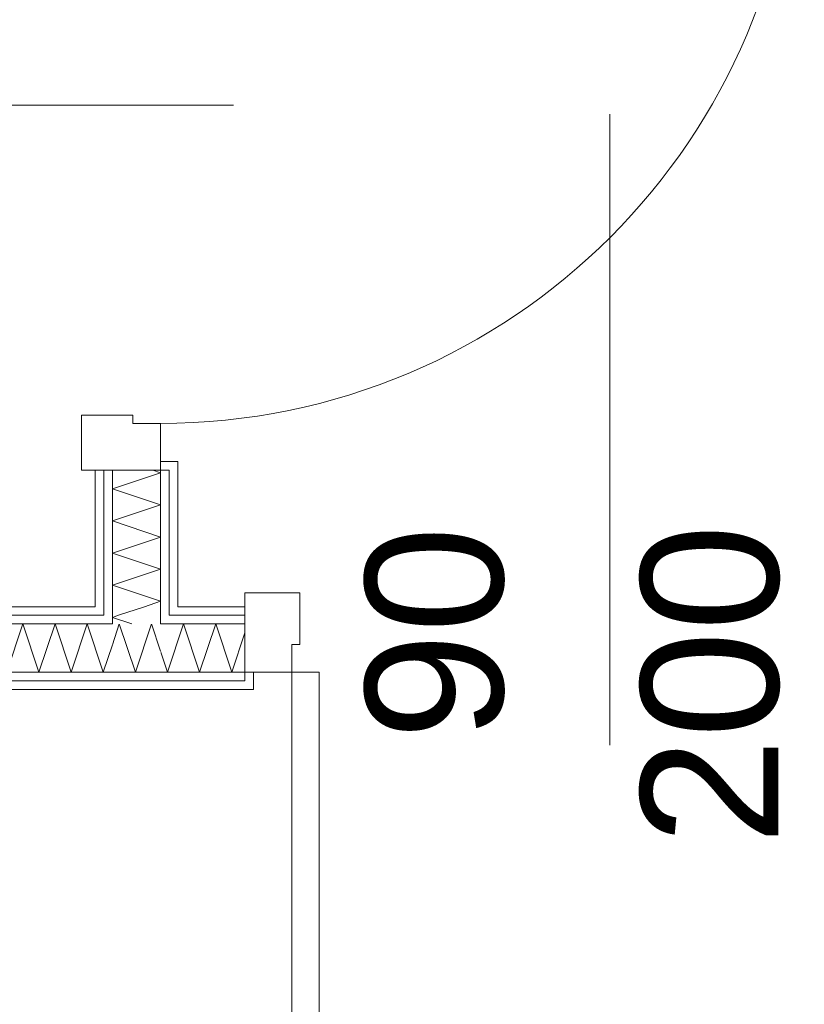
# Model space of a CAD drawing. Extents: x -7314 to 11761, y 144 to 9383.
# Tile 18 of 193: x 1077 to 1191, y 2308 to 2451. Entities that reach past the tile are written whole.
import ezdxf
from ezdxf.xclip import XClip

# ---------------------------------------------------------------- set-up
doc = ezdxf.new("R2010")
doc.units = 0
doc.header["$MEASUREMENT"] = 0
doc.header["$XCLIPFRAME"] = 0
doc.linetypes.add('Wipeout_Contour', pattern=[20000, 0, -20000])
doc.layers.add('FORMA - Arch 01 - 220-A Ściany', color=7, linetype='Continuous')
doc.layers.add('FORMA - Arch 02 - Strefy', color=7, linetype='Continuous')
doc.styles.add('STYL_AUTOMATYCZNY_2', font='arial.ttf')
pattern_1 = [(0, (4185.3, -5972.398), (0, 7.5), [0, -7.5])]

# ---------------------------------------------------------------- blocks, each defined once
blk = doc.blocks.new('*X391')
at = {"layer": 'FORMA - Arch 01 - 220-A Ściany', "color": 7, "linetype": 'Continuous', "lineweight": 5, "ltscale": 0.025}
for p, q in [((1100.63, 2363.65), (1098.3, 2356.65)), ((1102.97, 2356.65), (1100.63, 2363.65)), ((1105.3, 2363.65), (1102.97, 2356.65)), ((1107.63, 2356.65), (1105.3, 2363.65)), ((1109.54, 2362.37), (1107.63, 2356.65)), ((1098.3, 2356.65), (1097.29, 2359.68))]:
    blk.add_line(p, q, dxfattribs=at)
blk = doc.blocks.new('*X393')
at = {"layer": 'FORMA - Arch 01 - 220-A Ściany', "color": 7, "linetype": 'Continuous', "lineweight": 5, "ltscale": 0.025}
for p, q in [((1091.3, 2363.65), (1090.29, 2360.63)), ((1093.63, 2356.65), (1091.3, 2363.65)), ((1095.97, 2363.65), (1093.63, 2356.65)), ((1097.29, 2359.68), (1095.97, 2363.65))]:
    blk.add_line(p, q, dxfattribs=at)
blk = doc.blocks.new('*X394')
at = {"layer": 'FORMA - Arch 01 - 220-A Ściany', "color": 7, "linetype": 'Continuous', "lineweight": 5, "ltscale": 0.025}
for p, q in [((1077.3, 2363.65), (1074.97, 2356.65)), ((1079.63, 2356.65), (1077.3, 2363.65)), ((1081.97, 2363.65), (1079.63, 2356.65)), ((1084.3, 2356.65), (1081.97, 2363.65)), ((1086.63, 2363.65), (1084.3, 2356.65)), ((1088.97, 2356.65), (1086.63, 2363.65)), ((1090.29, 2360.63), (1088.97, 2356.65))]:
    blk.add_line(p, q, dxfattribs=at)
blk = doc.blocks.new('*X395')
at = {"layer": 'FORMA - Arch 01 - 220-A Ściany', "color": 7, "linetype": 'Continuous', "lineweight": 5, "ltscale": 0.025}
blk.add_line((1091.2, 2364.9), (1094.95, 2366.15), dxfattribs=at)
blk = doc.blocks.new('*X396')
at = {"layer": 'FORMA - Arch 01 - 220-A Ściany', "color": 7, "linetype": 'Continuous', "lineweight": 5, "ltscale": 0.025}
for p, q in [((1090.29, 2364.6), (1091.2, 2364.9)), ((1093.14, 2363.65), (1090.29, 2364.6))]:
    blk.add_line(p, q, dxfattribs=at)
blk = doc.blocks.new('*X399')
at = {"layer": 'FORMA - Arch 01 - 220-A Ściany', "color": 7, "linetype": 'Continuous', "lineweight": 5, "ltscale": 0.025}
for p, q in [((1090.29, 2383.27), (1097.29, 2385.6)), ((1097.29, 2385.6), (1096.19, 2385.97)), ((1097.29, 2380.94), (1090.29, 2383.27)), ((1090.29, 2378.6), (1097.29, 2380.94)), ((1097.29, 2376.27), (1090.29, 2378.6)), ((1090.29, 2373.94), (1097.29, 2376.27)), ((1097.29, 2371.6), (1090.29, 2373.94)), ((1090.29, 2369.27), (1097.29, 2371.6)), ((1097.29, 2366.94), (1090.29, 2369.27)), ((1094.95, 2366.15), (1097.29, 2366.94))]:
    blk.add_line(p, q, dxfattribs=at)
blk = doc.blocks.new('Rysunek_1_1', base_point=(4185.3, -5972.4))
at = {"color": 254, "linetype": 'Wipeout_Contour', "lineweight": 0, "ltscale": 13437.202621}
blk.add_wipeout([(1323.04, 2579.4), (914.04, 2579.4), (914.04, 2385.4), (914.04, 2366.15), (1323.04, 2366.15)], dxfattribs=at).dxf.layer = 'FORMA - Arch 02 - Strefy'
at = {"color": 254, "linetype": 'Wipeout_Contour', "lineweight": 0, "ltscale": 10168.303525}
blk.add_wipeout([(1323.04, 2196.1), (1323.04, 2354.15), (914.04, 2354.15), (914.04, 2196.1)], dxfattribs=at).dxf.layer = 'FORMA - Arch 02 - Strefy'
at = {"layer": 'FORMA - Arch 01 - 220-A Ściany', "color": 7, "linetype": 'Continuous', "lineweight": 15, "ltscale": 0.025}
for p, q in [((1016.26, 2438.97), (1107.88, 2438.97)), ((1162.54, 2437.68), (1162.54, 2346.06))]:
    blk.add_line(p, q, dxfattribs=at)
at = {"layer": 'FORMA - Arch 01 - 220-A Ściany', "color": 7, "linetype": 'Continuous', "lineweight": 13, "ltscale": 0.025}
for centre in [(1097.29, 2485.17), (1116.34, 2356.65)]:
    blk.add_arc(centre, 92.4, 270, 0, dxfattribs=at)
at = {"color": 254, "linetype": 'Wipeout_Contour', "lineweight": 0, "ltscale": 10415.665129}
blk.add_wipeout([(1087.79, 2364.9), (1089.04, 2364.9), (1089.04, 2366.15), (1087.79, 2366.15)], dxfattribs=at).dxf.layer = 'FORMA - Arch 01 - 220-A Ściany'
at = {"color": 254, "linetype": 'Wipeout_Contour', "lineweight": 0, "ltscale": 10443.012664}
blk.add_wipeout([(1099.79, 2364.9), (1109.54, 2364.9), (1109.54, 2366.15), (1099.79, 2366.15)], dxfattribs=at).dxf.layer = 'FORMA - Arch 01 - 220-A Ściany'
at = {"color": 254, "linetype": 'Wipeout_Contour', "lineweight": 0, "ltscale": 10268.993976}
blk.add_wipeout([(929.04, 2355.4), (929.04, 2354.15), (1109.54, 2354.15), (1109.54, 2355.4)], dxfattribs=at).dxf.layer = 'FORMA - Arch 01 - 220-A Ściany'
at = {"layer": 'FORMA - Arch 01 - 220-A Ściany', "linetype": 'Continuous', "lineweight": 5}
h = blk.add_hatch(dxfattribs=at)
h.set_pattern_fill('Gips_0001', style=0, pattern_type=2)
h.set_pattern_definition(pattern_1)
h.paths.add_polyline_path([(1087.79, 2364.9), (1089.04, 2364.9), (1089.04, 2366.15), (1087.79, 2366.15)])
h = blk.add_hatch(dxfattribs=at)
h.set_pattern_fill('Gips_0001', style=0, pattern_type=2)
h.set_pattern_definition(pattern_1)
h.paths.add_polyline_path([(1099.79, 2364.9), (1109.54, 2364.9), (1109.54, 2366.15), (1099.79, 2366.15)])
h = blk.add_hatch(dxfattribs=at)
h.set_pattern_fill('Gips_0001', style=0, pattern_type=2)
h.set_pattern_definition(pattern_1)
h.paths.add_polyline_path([(929.04, 2355.4), (929.04, 2354.15), (1109.54, 2354.15), (1109.54, 2355.4)])
at = {"color": 254, "linetype": 'Wipeout_Contour', "lineweight": 0, "ltscale": 10290.139196}
blk.add_wipeout([(1087.79, 2366.15), (929.04, 2366.15), (929.04, 2364.9), (1087.79, 2364.9)], dxfattribs=at).dxf.layer = 'FORMA - Arch 01 - 220-A Ściany'
at = {"color": 254, "linetype": 'Wipeout_Contour', "lineweight": 0, "ltscale": 10433.711927}
blk.add_wipeout([(1098.54, 2364.9), (1099.79, 2364.9), (1099.79, 2366.15), (1098.54, 2366.15)], dxfattribs=at).dxf.layer = 'FORMA - Arch 01 - 220-A Ściany'
at = {"color": 254, "linetype": 'Wipeout_Contour', "lineweight": 0, "ltscale": 10413.21495}
blk.add_wipeout([(1089.04, 2363.65), (1090.29, 2363.65), (1090.29, 2364.9), (1089.04, 2364.9)], dxfattribs=at).dxf.layer = 'FORMA - Arch 01 - 220-A Ściany'
at = {"color": 254, "linetype": 'Wipeout_Contour', "lineweight": 0, "ltscale": 10273.581263}
blk.add_wipeout([(1109.54, 2356.65), (929.04, 2356.65), (929.04, 2355.4), (1109.54, 2355.4)], dxfattribs=at).dxf.layer = 'FORMA - Arch 01 - 220-A Ściany'
at = {"layer": 'FORMA - Arch 01 - 220-A Ściany', "linetype": 'Continuous', "lineweight": 5}
h = blk.add_hatch(dxfattribs=at)
h.set_pattern_fill('Gips_0001', style=0, pattern_type=2)
h.set_pattern_definition(pattern_1)
h.paths.add_polyline_path([(1087.79, 2366.15), (929.04, 2366.15), (929.04, 2364.9), (1087.79, 2364.9)])
h = blk.add_hatch(dxfattribs=at)
h.set_pattern_fill('Gips_0001', style=0, pattern_type=2)
h.set_pattern_definition(pattern_1)
h.paths.add_polyline_path([(1098.54, 2364.9), (1099.79, 2364.9), (1099.79, 2366.15), (1098.54, 2366.15)])
h = blk.add_hatch(dxfattribs=at)
h.set_pattern_fill('Gips_0001', style=0, pattern_type=2)
h.set_pattern_definition(pattern_1)
h.paths.add_polyline_path([(1089.04, 2363.65), (1090.29, 2363.65), (1090.29, 2364.9), (1089.04, 2364.9)])
h = blk.add_hatch(dxfattribs=at)
h.set_pattern_fill('Gips_0001', style=0, pattern_type=2)
h.set_pattern_definition(pattern_1)
h.paths.add_polyline_path([(1109.54, 2356.65), (929.04, 2356.65), (929.04, 2355.4), (1109.54, 2355.4)])
at = {"layer": 'FORMA - Arch 01 - 220-A Ściany', "color": 7, "linetype": 'Continuous', "lineweight": 15, "ltscale": 0.025, "flags": 128}
for points in [[(1087.79, 2366.15), (929.04, 2366.15)], [(1109.54, 2366.15), (1099.79, 2366.15)]]:
    blk.add_lwpolyline(points, dxfattribs=at)
at = {"color": 254, "linetype": 'Wipeout_Contour', "lineweight": 0, "ltscale": 10286.586295}
blk.add_wipeout([(1089.04, 2364.9), (929.04, 2364.9), (929.04, 2363.65), (1089.04, 2363.65)], dxfattribs=at).dxf.layer = 'FORMA - Arch 01 - 220-A Ściany'
at = {"color": 254, "linetype": 'Wipeout_Contour', "lineweight": 0, "ltscale": 10437.428407}
blk.add_wipeout([(1098.54, 2363.65), (1109.54, 2363.65), (1109.54, 2364.9), (1098.54, 2364.9)], dxfattribs=at).dxf.layer = 'FORMA - Arch 01 - 220-A Ściany'
at = {"layer": 'FORMA - Arch 01 - 220-A Ściany', "linetype": 'Continuous', "lineweight": 5}
h = blk.add_hatch(dxfattribs=at)
h.set_pattern_fill('Gips_0001', style=0, pattern_type=2)
h.set_pattern_definition(pattern_1)
h.paths.add_polyline_path([(1089.04, 2364.9), (929.04, 2364.9), (929.04, 2363.65), (1089.04, 2363.65)])
h = blk.add_hatch(dxfattribs=at)
h.set_pattern_fill('Gips_0001', style=0, pattern_type=2)
h.set_pattern_definition(pattern_1)
h.paths.add_polyline_path([(1098.54, 2363.65), (1109.54, 2363.65), (1109.54, 2364.9), (1098.54, 2364.9)])
at = {"layer": 'FORMA - Arch 01 - 220-A Ściany', "color": 7, "linetype": 'Continuous', "lineweight": 13, "ltscale": 0.025}
for p, q in [((1089.04, 2366.15), (1089.04, 2364.9)), ((1089.04, 2364.9), (929.04, 2364.9))]:
    blk.add_line(p, q, dxfattribs=at)
at = {"layer": 'FORMA - Arch 01 - 220-A Ściany', "color": 7, "linetype": 'Continuous', "lineweight": 15, "ltscale": 0.025}
blk.add_line((1109.54, 2364.9), (1109.54, 2366.15), dxfattribs=at)
at = {"color": 254, "linetype": 'Wipeout_Contour', "lineweight": 0, "ltscale": 10427.07086}
blk.add_wipeout([(1097.29, 2363.65), (1098.54, 2363.65), (1098.54, 2364.9), (1097.29, 2364.9)], dxfattribs=at).dxf.layer = 'FORMA - Arch 01 - 220-A Ściany'
at = {"layer": 'FORMA - Arch 01 - 220-A Ściany', "linetype": 'Continuous', "lineweight": 5}
h = blk.add_hatch(dxfattribs=at)
h.set_pattern_fill('Gips_0001', style=0, pattern_type=2)
h.set_pattern_definition(pattern_1)
h.paths.add_polyline_path([(1097.29, 2363.65), (1098.54, 2363.65), (1098.54, 2364.9), (1097.29, 2364.9)])
at = {"layer": 'FORMA - Arch 01 - 220-A Ściany', "color": 7, "linetype": 'Continuous', "lineweight": 13, "ltscale": 0.025}
for p, q in [((1098.54, 2364.9), (1098.54, 2366.15)), ((1109.54, 2364.9), (1098.54, 2364.9))]:
    blk.add_line(p, q, dxfattribs=at)
at = {"color": 254, "linetype": 'Wipeout_Contour', "lineweight": 0, "ltscale": 10421.426596}
blk.add_wipeout([(1097.29, 2356.65), (1109.54, 2356.65), (1109.54, 2363.65), (1097.29, 2363.65)], dxfattribs=at).dxf.layer = 'FORMA - Arch 01 - 220-A Ściany'
at = {"layer": 'FORMA - Arch 01 - 220-A Ściany', "color": 7, "linetype": 'Continuous', "lineweight": 15, "ltscale": 0.025}
blk.add_line((1109.54, 2363.65), (1109.54, 2364.9), dxfattribs=at)
at = {"color": 7, "linetype": 'Continuous', "lineweight": 13, "ltscale": 0.025}
blk.add_blockref('*X391', (0, 0), dxfattribs=at)
at = {"color": 254, "linetype": 'Wipeout_Contour', "lineweight": 0, "ltscale": 10405.166792}
blk.add_wipeout([(1090.29, 2356.65), (1097.29, 2356.65), (1097.29, 2363.65), (1090.29, 2363.65)], dxfattribs=at).dxf.layer = 'FORMA - Arch 01 - 220-A Ściany'
at = {"color": 254, "linetype": 'Wipeout_Contour', "lineweight": 0, "ltscale": 13019.541151}
blk.add_wipeout([(1110.79, 2354.15), (1110.79, 2356.65), (1109.54, 2356.65), (1109.54, 2355.4), (1109.54, 2354.15)], dxfattribs=at).dxf.layer = 'FORMA - Arch 01 - 220-A Ściany'
at = {"layer": 'FORMA - Arch 01 - 220-A Ściany', "linetype": 'Continuous', "lineweight": 5}
h = blk.add_hatch(dxfattribs=at)
h.set_pattern_fill('Gips_0001', style=0, pattern_type=2)
h.set_pattern_definition(pattern_1)
h.paths.add_polyline_path([(1110.79, 2354.15), (1110.79, 2356.65), (1109.54, 2356.65), (1109.54, 2355.4), (1109.54, 2354.15)])
at = {"layer": 'FORMA - Arch 01 - 220-A Ściany', "color": 7, "linetype": 'Continuous', "lineweight": 13, "ltscale": 0.025}
for p, q in [((1097.29, 2363.65), (1097.29, 2364.9)), ((1109.54, 2363.65), (1097.29, 2363.65)), ((1097.29, 2356.65), (1109.54, 2356.65)), ((1109.54, 2355.4), (1109.54, 2356.65)), ((929.04, 2355.4), (1109.54, 2355.4))]:
    blk.add_line(p, q, dxfattribs=at)
at = {"layer": 'FORMA - Arch 01 - 220-A Ściany', "color": 7, "linetype": 'Continuous', "lineweight": 15, "ltscale": 0.025}
for p, q in [((1109.54, 2356.65), (1109.54, 2363.65)), ((1109.54, 2356.65), (1110.79, 2356.65)), ((1110.79, 2356.65), (1110.79, 2354.15)), ((1109.54, 2354.15), (1110.79, 2354.15)), ((1109.54, 2354.15), (1110.79, 2354.15))]:
    blk.add_line(p, q, dxfattribs=at)
at = {"layer": 'FORMA - Arch 01 - 220-A Ściany', "color": 7, "linetype": 'Continuous', "lineweight": 15, "ltscale": 0.025, "flags": 128}
blk.add_lwpolyline([(929.04, 2354.15), (1109.54, 2354.15)], dxfattribs=at)
at = {"color": 7, "linetype": 'Continuous', "lineweight": 13, "ltscale": 0.025}
blk.add_blockref('*X393', (0, 0), dxfattribs=at)
at = {"color": 254, "linetype": 'Wipeout_Contour', "lineweight": 0, "ltscale": 15668.800959}
blk.add_wipeout([(1109.54, 2368.15), (1109.54, 2356.65), (1116.34, 2356.65), (1116.34, 2360.65), (1117.54, 2360.65), (1117.54, 2368.15)], dxfattribs=at).dxf.layer = 'FORMA - Arch 01 - 220-A Ściany'
at = {"color": 254, "linetype": 'Wipeout_Contour', "lineweight": 0, "ltscale": 10431.605959}
blk.add_wipeout([(1097.29, 2364.9), (1098.54, 2364.9), (1098.54, 2366.15), (1097.29, 2366.15)], dxfattribs=at).dxf.layer = 'FORMA - Arch 01 - 220-A Ściany'
at = {"color": 254, "linetype": 'Wipeout_Contour', "lineweight": 0, "ltscale": 10272.46492}
blk.add_wipeout([(1090.29, 2363.65), (929.04, 2363.65), (929.04, 2356.65), (1090.29, 2356.65)], dxfattribs=at).dxf.layer = 'FORMA - Arch 01 - 220-A Ściany'
at = {"layer": 'FORMA - Arch 01 - 220-A Ściany', "linetype": 'Continuous', "lineweight": 5}
h = blk.add_hatch(dxfattribs=at)
h.set_pattern_fill('Gips_0001', style=0, pattern_type=2)
h.set_pattern_definition(pattern_1)
h.paths.add_polyline_path([(1097.29, 2364.9), (1098.54, 2364.9), (1098.54, 2366.15), (1097.29, 2366.15)])
at = {"layer": 'FORMA - Arch 01 - 220-A Ściany', "color": 7, "linetype": 'Continuous', "lineweight": 15, "ltscale": 0.025}
for p, q in [((1109.54, 2368.15), (1109.54, 2356.65)), ((1117.54, 2368.15), (1109.54, 2368.15)), ((1117.54, 2360.65), (1117.54, 2368.15)), ((1109.54, 2364.9), (1109.54, 2366.15)), ((1109.54, 2364.9), (1109.54, 2366.15)), ((1109.54, 2363.65), (1109.54, 2364.9)), ((1109.54, 2363.65), (1109.54, 2364.9)), ((1109.54, 2356.65), (1109.54, 2363.65)), ((1109.54, 2356.65), (1109.54, 2363.65)), ((1116.34, 2360.65), (1117.54, 2360.65)), ((1110.79, 2356.65), (1110.79, 2354.15))]:
    blk.add_line(p, q, dxfattribs=at)
at = {"layer": 'FORMA - Arch 01 - 220-A Ściany', "color": 7, "linetype": 'Continuous', "lineweight": 13, "ltscale": 0.025}
for p, q in [((1090.29, 2364.9), (1090.29, 2363.65)), ((1090.29, 2363.65), (929.04, 2363.65)), ((929.04, 2356.65), (1090.29, 2356.65)), ((1090.29, 2356.65), (1097.29, 2356.65))]:
    blk.add_line(p, q, dxfattribs=at)
at = {"color": 7, "linetype": 'Continuous', "lineweight": 13, "ltscale": 0.025}
blk.add_blockref('*X394', (0, 0), dxfattribs=at)
at = {"color": 254, "linetype": 'Wipeout_Contour', "lineweight": 0, "ltscale": 10267.830127}
blk.add_wipeout([(1116.34, 2264.25), (1120.34, 2264.25), (1120.34, 2356.65), (1116.34, 2356.65)], dxfattribs=at).dxf.layer = 'FORMA - Arch 01 - 220-A Ściany'
at = {"layer": 'FORMA - Arch 01 - 220-A Ściany', "color": 7, "linetype": 'Continuous', "lineweight": 15, "ltscale": 0.025}
for p, q in [((1116.34, 2356.65), (1116.34, 2360.65)), ((1109.54, 2356.65), (1116.34, 2356.65))]:
    blk.add_line(p, q, dxfattribs=at)
at = {"layer": 'FORMA - Arch 01 - 220-A Ściany', "color": 7, "linetype": 'Continuous', "lineweight": 13, "ltscale": 0.025}
for p, q in [((1116.34, 2264.25), (1116.34, 2356.65)), ((1116.34, 2356.65), (1120.34, 2356.65)), ((1120.34, 2356.65), (1120.34, 2264.25))]:
    blk.add_line(p, q, dxfattribs=at)
at = {"layer": 'FORMA - Arch 01 - 220-A Ściany', "color": 7, "linetype": 'Continuous', "lineweight": 13, "insert": (1192.87, 2331.54), "char_height": 20, "attachment_point": 7, "rotation": 90, "style": 'STYL_AUTOMATYCZNY_2'}
blk.add_mtext('\\A1;{\\pql;\\pt0;\\fArial|b0|i0|c238|p0;\\W1.000000;200\\fArial|b0|i0|c238|p0;\\W1.000000;\\A1{\\H.66x;\\S^  ;}\\fArial|b0|i0|c238|p0;\\W1.000000;\\fArial|b0|i0|c238|p0;\\W1.000000;}', dxfattribs=at)
at = {"color": 254, "linetype": 'Wipeout_Contour', "lineweight": 0, "ltscale": 10471.945725}
blk.add_wipeout([(1098.54, 2385.97), (1098.54, 2366.15), (1099.79, 2366.15), (1099.79, 2385.97)], dxfattribs=at).dxf.layer = 'FORMA - Arch 01 - 220-A Ściany'
at = {"color": 254, "linetype": 'Wipeout_Contour', "lineweight": 0, "ltscale": 10424.67692}
blk.add_wipeout([(1090.29, 2364.9), (1097.29, 2364.9), (1097.29, 2366.15), (1090.29, 2366.15)], dxfattribs=at).dxf.layer = 'FORMA - Arch 01 - 220-A Ściany'
at = {"layer": 'FORMA - Arch 01 - 220-A Ściany', "linetype": 'Continuous', "lineweight": 5}
h = blk.add_hatch(dxfattribs=at)
h.set_pattern_fill('Gips_0001', style=0, pattern_type=2)
h.set_pattern_definition(pattern_1)
h.paths.add_polyline_path([(1098.54, 2385.97), (1098.54, 2366.15), (1099.79, 2366.15), (1099.79, 2385.97)])
at = {"color": 7, "linetype": 'Continuous', "lineweight": 13, "ltscale": 0.025}
blk.add_blockref('*X395', (0, 0), dxfattribs=at)
at = {"color": 254, "linetype": 'Wipeout_Contour', "lineweight": 0, "ltscale": 10417.756081}
blk.add_wipeout([(1089.04, 2364.9), (1090.29, 2364.9), (1090.29, 2366.15), (1089.04, 2366.15)], dxfattribs=at).dxf.layer = 'FORMA - Arch 01 - 220-A Ściany'
at = {"layer": 'FORMA - Arch 01 - 220-A Ściany', "linetype": 'Continuous', "lineweight": 5}
h = blk.add_hatch(dxfattribs=at)
h.set_pattern_fill('Gips_0001', style=0, pattern_type=2)
h.set_pattern_definition(pattern_1)
h.paths.add_polyline_path([(1089.04, 2364.9), (1090.29, 2364.9), (1090.29, 2366.15), (1089.04, 2366.15)])
at = {"color": 254, "linetype": 'Wipeout_Contour', "lineweight": 0, "ltscale": 10469.847426}
blk.add_wipeout([(1097.29, 2385.97), (1097.29, 2366.15), (1098.54, 2366.15), (1098.54, 2385.97)], dxfattribs=at).dxf.layer = 'FORMA - Arch 01 - 220-A Ściany'
at = {"layer": 'FORMA - Arch 01 - 220-A Ściany', "linetype": 'Continuous', "lineweight": 5}
h = blk.add_hatch(dxfattribs=at)
h.set_pattern_fill('Gips_0001', style=0, pattern_type=2)
h.set_pattern_definition(pattern_1)
h.paths.add_polyline_path([(1097.29, 2385.97), (1097.29, 2366.15), (1098.54, 2366.15), (1098.54, 2385.97)])
at = {"layer": 'FORMA - Arch 01 - 220-A Ściany', "color": 7, "linetype": 'Continuous', "lineweight": 13, "ltscale": 0.025}
blk.add_line((1098.54, 2364.9), (1098.54, 2366.15), dxfattribs=at)
at = {"color": 254, "linetype": 'Wipeout_Contour', "lineweight": 0, "ltscale": 10453.964736}
blk.add_wipeout([(1087.79, 2366.15), (1089.04, 2366.15), (1089.04, 2385.97), (1087.79, 2385.97)], dxfattribs=at).dxf.layer = 'FORMA - Arch 01 - 220-A Ściany'
at = {"color": 254, "linetype": 'Wipeout_Contour', "lineweight": 0, "ltscale": 10420.138803}
blk.add_wipeout([(1090.29, 2363.65), (1097.29, 2363.65), (1097.29, 2364.9), (1090.29, 2364.9)], dxfattribs=at).dxf.layer = 'FORMA - Arch 01 - 220-A Ściany'
at = {"layer": 'FORMA - Arch 01 - 220-A Ściany', "linetype": 'Continuous', "lineweight": 5}
h = blk.add_hatch(dxfattribs=at)
h.set_pattern_fill('Gips_0001', style=0, pattern_type=2)
h.set_pattern_definition(pattern_1)
h.paths.add_polyline_path([(1087.79, 2366.15), (1089.04, 2366.15), (1089.04, 2385.97), (1087.79, 2385.97)])
at = {"layer": 'FORMA - Arch 01 - 220-A Ściany', "color": 7, "linetype": 'Continuous', "lineweight": 13, "ltscale": 0.025}
for p, q in [((1090.29, 2364.9), (1090.29, 2363.65)), ((1097.29, 2363.65), (1097.29, 2364.9))]:
    blk.add_line(p, q, dxfattribs=at)
at = {"layer": 'FORMA - Arch 01 - 220-A Ściany', "color": 7, "linetype": 'Continuous', "lineweight": 15, "ltscale": 0.025, "flags": 128}
blk.add_lwpolyline([(1087.79, 2385.97), (1087.79, 2366.15)], dxfattribs=at)
at = {"color": 7, "linetype": 'Continuous', "lineweight": 13, "ltscale": 0.025}
blk.add_blockref('*X396', (0, 0), dxfattribs=at)
at = {"color": 254, "linetype": 'Wipeout_Contour', "lineweight": 0, "ltscale": 10456.048051}
blk.add_wipeout([(1089.04, 2385.97), (1089.04, 2366.15), (1090.29, 2366.15), (1090.29, 2385.97)], dxfattribs=at).dxf.layer = 'FORMA - Arch 01 - 220-A Ściany'
at = {"layer": 'FORMA - Arch 01 - 220-A Ściany', "linetype": 'Continuous', "lineweight": 5}
h = blk.add_hatch(dxfattribs=at)
h.set_pattern_fill('Gips_0001', style=0, pattern_type=2)
h.set_pattern_definition(pattern_1)
h.paths.add_polyline_path([(1089.04, 2385.97), (1089.04, 2366.15), (1090.29, 2366.15), (1090.29, 2385.97)])
at = {"layer": 'FORMA - Arch 01 - 220-A Ściany', "color": 7, "linetype": 'Continuous', "lineweight": 15, "ltscale": 0.025}
blk.add_line((1089.04, 2385.97), (1087.79, 2385.97), dxfattribs=at)
at = {"layer": 'FORMA - Arch 01 - 220-A Ściany', "color": 7, "linetype": 'Continuous', "lineweight": 13, "ltscale": 0.025}
for p, q in [((1089.04, 2385.97), (1089.04, 2366.15)), ((1089.04, 2366.15), (1089.04, 2364.9))]:
    blk.add_line(p, q, dxfattribs=at)
at = {"color": 254, "linetype": 'Wipeout_Contour', "lineweight": 0, "ltscale": 10462.943652}
blk.add_wipeout([(1090.29, 2366.15), (1097.29, 2366.15), (1097.29, 2385.97), (1090.29, 2385.97)], dxfattribs=at).dxf.layer = 'FORMA - Arch 01 - 220-A Ściany'
at = {"layer": 'FORMA - Arch 01 - 220-A Ściany', "color": 7, "linetype": 'Continuous', "lineweight": 15, "ltscale": 0.025}
blk.add_line((1090.29, 2385.97), (1089.04, 2385.97), dxfattribs=at)
at = {"layer": 'FORMA - Arch 01 - 220-A Ściany', "color": 7, "linetype": 'Continuous', "lineweight": 13, "ltscale": 0.025}
for p, q in [((1090.29, 2385.97), (1090.29, 2366.15)), ((1090.29, 2366.15), (1090.29, 2364.9)), ((1097.29, 2364.9), (1097.29, 2366.15))]:
    blk.add_line(p, q, dxfattribs=at)
at = {"color": 7, "linetype": 'Continuous', "lineweight": 13, "ltscale": 0.025}
blk.add_blockref('*X399', (0, 0), dxfattribs=at)
at = {"color": 254, "linetype": 'Wipeout_Contour', "lineweight": 0, "ltscale": 13135.407069}
blk.add_wipeout([(1099.79, 2387.22), (1097.29, 2387.22), (1097.29, 2385.97), (1098.54, 2385.97), (1099.79, 2385.97)], dxfattribs=at).dxf.layer = 'FORMA - Arch 01 - 220-A Ściany'
at = {"layer": 'FORMA - Arch 01 - 220-A Ściany', "linetype": 'Continuous', "lineweight": 5}
h = blk.add_hatch(dxfattribs=at)
h.set_pattern_fill('Gips_0001', style=0, pattern_type=2)
h.set_pattern_definition(pattern_1)
h.paths.add_polyline_path([(1099.79, 2387.22), (1097.29, 2387.22), (1097.29, 2385.97), (1098.54, 2385.97), (1099.79, 2385.97)])
at = {"layer": 'FORMA - Arch 01 - 220-A Ściany', "color": 7, "linetype": 'Continuous', "lineweight": 15, "ltscale": 0.025}
for p, q in [((1097.29, 2387.22), (1099.79, 2387.22)), ((1097.29, 2385.97), (1097.29, 2387.22)), ((1099.79, 2385.97), (1099.79, 2387.22)), ((1099.79, 2385.97), (1099.79, 2387.22)), ((1097.29, 2385.97), (1090.29, 2385.97))]:
    blk.add_line(p, q, dxfattribs=at)
at = {"layer": 'FORMA - Arch 01 - 220-A Ściany', "color": 7, "linetype": 'Continuous', "lineweight": 13, "ltscale": 0.025}
for p, q in [((1097.29, 2366.15), (1097.29, 2385.97)), ((1098.54, 2385.97), (1097.29, 2385.97)), ((1098.54, 2366.15), (1098.54, 2385.97))]:
    blk.add_line(p, q, dxfattribs=at)
at = {"layer": 'FORMA - Arch 01 - 220-A Ściany', "color": 7, "linetype": 'Continuous', "lineweight": 15, "ltscale": 0.025, "flags": 128}
blk.add_lwpolyline([(1099.79, 2366.15), (1099.79, 2385.97)], dxfattribs=at)
at = {"color": 254, "linetype": 'Wipeout_Contour', "lineweight": 0, "ltscale": 15771.695212}
blk.add_wipeout([(1085.79, 2393.97), (1085.79, 2385.97), (1097.29, 2385.97), (1097.29, 2392.77), (1093.29, 2392.77), (1093.29, 2393.97)], dxfattribs=at).dxf.layer = 'FORMA - Arch 01 - 220-A Ściany'
at = {"layer": 'FORMA - Arch 01 - 220-A Ściany', "color": 7, "linetype": 'Continuous', "lineweight": 15, "ltscale": 0.025}
for p, q in [((1085.79, 2393.97), (1093.29, 2393.97)), ((1085.79, 2385.97), (1085.79, 2393.97)), ((1093.29, 2393.97), (1093.29, 2392.77)), ((1093.29, 2392.77), (1097.29, 2392.77)), ((1097.29, 2392.77), (1097.29, 2385.97)), ((1097.29, 2387.22), (1099.79, 2387.22)), ((1097.29, 2385.97), (1085.79, 2385.97)), ((1089.04, 2385.97), (1087.79, 2385.97)), ((1089.04, 2385.97), (1087.79, 2385.97)), ((1090.29, 2385.97), (1089.04, 2385.97)), ((1090.29, 2385.97), (1089.04, 2385.97)), ((1097.29, 2385.97), (1090.29, 2385.97)), ((1097.29, 2385.97), (1090.29, 2385.97))]:
    blk.add_line(p, q, dxfattribs=at)
at = {"layer": 'FORMA - Arch 01 - 220-A Ściany', "color": 7, "linetype": 'Continuous', "lineweight": 13, "insert": (1152.87, 2346.8), "char_height": 20, "attachment_point": 7, "rotation": 90, "style": 'STYL_AUTOMATYCZNY_2'}
blk.add_mtext('\\A1;{\\pql;\\pt0;\\fArial|b0|i0|c238|p0;\\W1.000000;90\\fArial|b0|i0|c238|p0;\\W1.000000;\\A1{\\H.66x;\\S^  ;}\\fArial|b0|i0|c238|p0;\\W1.000000;\\fArial|b0|i0|c238|p0;\\W1.000000;}', dxfattribs=at)

msp = doc.modelspace()

# ---------------------------------------------------------------- block references
at = {"lineweight": 20}
ref = msp.add_blockref('Rysunek_1_1', (4185.29965, -5972.39804), dxfattribs=at)
XClip(ref).set_block_clipping_path([(254.0251470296, 246.5573808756), (9689.7973583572, 9358.9497337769)])

doc.saveas('drawing.dxf')
